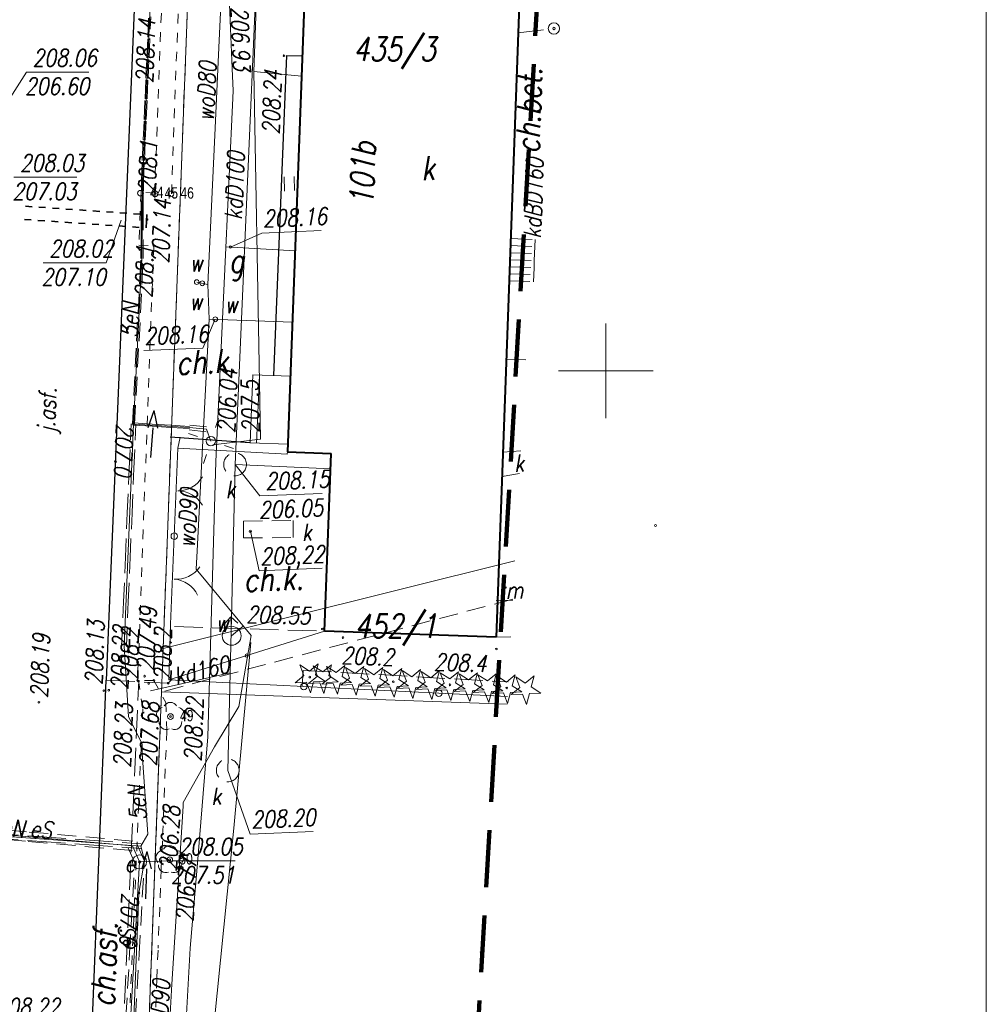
# Model space of a CAD drawing. Extents: x 6591072 to 6591270, y 5674713 to 5675005.
# Tile 17 of 37: x 6591219 to 6591270, y 5674817 to 5674869. Entities that reach past the tile are written whole.
import ezdxf
from ezdxf.enums import TextEntityAlignment as Align

# ---------------------------------------------------------------- set-up
doc = ezdxf.new("R2010")
doc.units = 0
doc.header["$PDMODE"] = 33
doc.header["$PDSIZE"] = 0.3
for name, pattern in [('1', [0]), ('2', [1.5, 1, -0.5]), ('BGT', [0]), ('BPB', [1.5, 1, -0.5]), ('BUD', [0]), ('KOC', [2, 1.5, -0.5]), ('KOJ', [0]), ('KOR', [1, 0.5, -0.5]), ('KOU', [1.5, 1, -0.5]), ('SCH', [0]), ('UBE', [1.5, 1, -0.5]), ('UOK', [1.5, 1, -0.5]), ('UPE', [0]), ('UPG', [0]), ('UPK', [0]), ('UPT', [0]), ('UPW', [0]), ('UXE', [1.5, 1, -0.5])]:
    doc.linetypes.add(name, pattern=pattern)
doc.layers.get('0').update_dxf_attribs({"color": 250, "linetype": 'CONTINUOUS', "lineweight": 100})
for name, color, linetype, lineweight, plot in [('arkusz wydruk', 4, 'CONTINUOUS', 9, False), ('PP$$O', 209, 'CONTINUOUS', 13, False), ('PPINO', 4, 'CONTINUOUS', 13, False), ('PPINP', 4, 'CONTINUOUS', 13, False), ('PPUZO', 230, 'CONTINUOUS', 13, False), ('PPUZP', 230, 'CONTINUOUS', 13, False), ('PPZAO', 51, 'CONTINUOUS', 13, False), ('PPZAP', 51, 'CONTINUOUS', 13, False)]:
    doc.layers.add(name, color=color, linetype=linetype, lineweight=lineweight, plot=plot)
for name, color, linetype, lineweight in [('Dzialki', 7, '1', 18), ('EADTD_T_0_a', 250, 'CONTINUOUS', 18), ('EBTPO_L_12', 250, '1', 18), ('EBTPO_L_13', 250, '1', 18), ('EBUOO_T_1', 250, 'CONTINUOUS', 25), ('EBUPP_L_1', 250, 'BUD', 40), ('EUZPU_L_3', 142, 'CONTINUOUS', 18), ('Kontury', 90, '1', 18), ('Numery_dzialek', 7, 'CONTINUOUS', 18), ('SDROK_T_0', 7, 'CONTINUOUS', 18), ('SDROK_T_1', 7, 'CONTINUOUS', 18), ('SDRPK_L_2', 7, 'KOC', 18), ('SDRPK_L_3', 7, 'KOJ', 25), ('SDRPK_L_5', 7, 'KOC', 18), ('SDRPT_L_5', 7, '1', 35), ('SZOPO_L_0', 7, 'BGT', 18), ('SZOPO_L_1', 7, '2', 18), ('SZOPO_T_0', 7, 'CONTINUOUS', 18), ('SZWPW_T_1', 7, 'CONTINUOUS', 25), ('SZZPZ_T_0', 7, 'CONTINUOUS', 18), ('UEEOA_T_11', 1, 'CONTINUOUS', 18), ('UEEOA_T_4', 1, 'CONTINUOUS', 18), ('UEEOA_T_9', 1, 'CONTINUOUS', 18), ('UEEOC_T_0', 1, 'CONTINUOUS', 18), ('UEEOO_T_0', 1, 'CONTINUOUS', 18), ('UEEOO_T_1', 1, 'CONTINUOUS', 18), ('UEEPB_L_0', 1, 'UBE', 18), ('UEEPB_L_1', 1, 'UBE', 18), ('UEEPON_L_0', 1, 'UPE', 18), ('UEEPON_L_1', 1, 'UPE', 18), ('UEEPOS_L_0', 1, 'UPE', 18), ('UGGOA_T_25', 2, 'CONTINUOUS', 18), ('UGGOC_T_0', 2, 'CONTINUOUS', 18), ('UGGOC_T_7', 2, 'CONTINUOUS', 18), ('UGGOC_T_8', 2, 'CONTINUOUS', 18), ('UGGPOL_L_1', 2, 'UPG', 18), ('UGGPON_L_1', 2, 'UPG', 18), ('UKKOA_T_13', 36, 'CONTINUOUS', 18), ('UKKOA_T_25', 36, 'CONTINUOUS', 18), ('UKKOA_T_3', 36, 'CONTINUOUS', 18), ('UKKOC_T_0', 36, 'CONTINUOUS', 18), ('UKKOC_T_3', 36, 'CONTINUOUS', 18), ('UKKOC_T_4', 36, 'CONTINUOUS', 18), ('UKKOC_T_5', 36, 'CONTINUOUS', 18), ('UKKOC_T_8', 36, 'CONTINUOUS', 18), ('UKKOO_T_0', 36, 'CONTINUOUS', 18), ('UKKOO_T_2', 36, 'CONTINUOUS', 18), ('UKKPA_L_1', 36, 'UOK', 18), ('UKKPA_L_14', 36, 'UOK', 18), ('UKKPOD_L_0', 36, 'UPK', 18), ('UKKPOD_L_1', 36, 'UPK', 18), ('UKKPOM_L_1', 36, 'UPG', 18), ('UKKPOP_L_0', 36, 'UPG', 18), ('UTTOO_T_2', 30, 'CONTINUOUS', 18), ('UTTPOM_L_0', 30, 'UPT', 18), ('UWWOA_T_12', 5, 'CONTINUOUS', 18), ('UWWOA_T_2', 5, 'CONTINUOUS', 18), ('UWWOA_T_3', 5, 'CONTINUOUS', 18), ('UWWOA_T_7', 5, 'CONTINUOUS', 18), ('UWWOC_T_0', 5, 'CONTINUOUS', 18), ('UWWOC_T_3', 5, 'CONTINUOUS', 18), ('UWWOO_T_0', 5, 'CONTINUOUS', 18), ('UWWPL_L_1', 5, 'UPW', 18), ('UWWPM_L_1', 5, 'UPW', 18), ('UWWPM_L_2', 5, 'UPW', 18), ('UWWPM_L_6', 5, 'UPW', 18), ('WUKOS_T_1', 7, 'CONTINUOUS', 18), ('WWRPP_T_0', 13, 'CONTINUOUS', 18), ('ZAKRES', 250, '2', 100)]:
    doc.layers.add(name, color=color, linetype=linetype, lineweight=lineweight)
doc.layers.add('OBOP', color=7, linetype='CONTINUOUS', lineweight=13, true_color=0x0a0909)
doc.layers.add('PARSI', color=7, linetype='CONTINUOUS', lineweight=20, true_color=0x0a0909)
doc.styles.add('K1_ACAD', font='romans.shx', dxfattribs={"width": 0.8, "oblique": 12})
doc.styles.add('OPIS_PIK', font='txt', dxfattribs={"width": 0.8, "height": 1.2})
doc.styles.get("Standard").update_dxf_attribs({"font": 'Simplex.SHX', "width": 0.75})

# ---------------------------------------------------------------- blocks, each defined once
blk = doc.blocks.new('other_KCI')
at = {"linetype": 'Continuous'}
for p, q in [((0, 0), (1.585, 0)), ((1.585, 0.25), (2.5, 0)), ((1.585, -0.25), (2.5, 0))]:
    blk.add_line(p, q, dxfattribs=at)
blk = doc.blocks.new('other_WSU')
at = {"linetype": 'Continuous'}
blk.add_circle((0, 0), 0.045, dxfattribs=at)
blk = doc.blocks.new('other_WSP')
at = {"linetype": 'Continuous'}
blk.add_circle((0, 0), 0.045, dxfattribs=at)
blk = doc.blocks.new('other_LAT')
at = {"linetype": 'Continuous'}
for p, q in [((0, 0.75), (0, 1.25)), ((-1.25, 0), (-0.75, 0)), ((0.75, 0), (1.25, 0)), ((0, -0.75), (0, -1.25))]:
    blk.add_line(p, q, dxfattribs=at)
blk = doc.blocks.new('other_SLS')
at = {"linetype": 'Continuous'}
blk.add_circle((0, 0), 0.25, dxfattribs=at)
blk = doc.blocks.new('other_UKE')
at = {"linetype": 'Continuous'}
blk.add_circle((0, 0), 0.375, dxfattribs=at)
blk = doc.blocks.new('other_UGE')
at = {"linetype": 'Continuous'}
blk.add_circle((0, 0), 0.0625, dxfattribs=at)
blk = doc.blocks.new('other_UGG')
at = {"linetype": 'Continuous'}
blk.add_circle((0, 0), 0.0625, dxfattribs=at)
blk = doc.blocks.new('other_UGK')
at = {"linetype": 'Continuous'}
blk.add_circle((0, 0), 0.0625, dxfattribs=at)
blk = doc.blocks.new('ARM')
at = {"linetype": 'Continuous'}
blk.add_circle((0, 0), 0.125, dxfattribs=at)
blk = doc.blocks.new('other_HYP')
at = {"linetype": 'Continuous'}
for p, q in [((0, 1), (-0.35355, 0.64645)), ((0, 1), (0.35355, 0.64645)), ((0, 0.5), (0, 1))]:
    blk.add_line(p, q, dxfattribs=at)
blk.add_circle((0, 0), 0.5, dxfattribs=at)
blk = doc.blocks.new('other_BGB')
at = {"linetype": 'Continuous'}
for centre, start, end in [((-1.5, 0), 359.9995, 60), ((1.5, 0), 120, 180.0005)]:
    blk.add_arc(centre, 1.5, start, end, dxfattribs=at)
blk = doc.blocks.new('TRA1')
at = {"linetype": 'Continuous'}
for p, q in [((-0.2625, -0.375), (-0.2625, 0.375)), ((0.2625, -0.375), (0.2625, 0.375))]:
    blk.add_line(p, q, dxfattribs=at)
blk = doc.blocks.new('other_DIG')
at = {"linetype": 'Continuous'}
for p, q in [((-0.3012, 0.09375), (-0.4937, 0.6621)), ((-0.4937, 0.6621), (-0.0039, 0.31545)), ((-0.0039, 0.31545), (0.4771, 0.67415)), ((0.4771, 0.67415), (0.2988, 0.1012)), ((-0.78225, -0.26495), (-0.3012, 0.09375)), ((0.2988, 0.1012), (0.7886, -0.24545)), ((-0.18225, -0.2575), (-0.78225, -0.26495)), ((0.01025, -0.82585), (-0.18225, -0.2575)), ((0.1886, -0.2529), (0.01025, -0.82585)), ((0.7886, -0.24545), (0.1886, -0.2529))]:
    blk.add_line(p, q, dxfattribs=at)
blk.add_circle((0, 0), 0.045, dxfattribs=at)
blk = doc.blocks.new('other_DIN')
at = {"linetype": 'Continuous'}
for p, q in [((-0.3012, 0.09375), (-0.4937, 0.6621)), ((-0.4937, 0.6621), (-0.0039, 0.31545)), ((-0.0039, 0.31545), (0.4771, 0.67415)), ((0.4771, 0.67415), (0.2988, 0.1012)), ((-0.78225, -0.26495), (-0.3012, 0.09375)), ((0.2988, 0.1012), (0.7886, -0.24545)), ((-0.18225, -0.2575), (-0.78225, -0.26495)), ((0.01025, -0.82585), (-0.18225, -0.2575)), ((0.1886, -0.2529), (0.01025, -0.82585)), ((0.7886, -0.24545), (0.1886, -0.2529))]:
    blk.add_line(p, q, dxfattribs=at)
blk = doc.blocks.new('other_WLZ')
at = {"linetype": 'Continuous'}
blk.add_circle((0, 0), 0.3, dxfattribs=at)
blk = doc.blocks.new('mzsk01')
at = {"layer": 'PARSI'}
for p, q in [((0, -5), (0, 5)), ((5, 0), (-5, 0))]:
    blk.add_line(p, q, dxfattribs=at)
blk = doc.blocks.new('PIK_IN')
at = {"layer": 'PPINP'}
blk.add_point((0, 0), dxfattribs=at)
at = {"layer": 'PP$$O', "color": 0, "oblique": 15, "width": 0.8, "flags": 1}
blk.add_attdef('KOD', (1, -1.3), '', height=0.5, dxfattribs=at)
at = {"layer": 'PPINO', "color": 0, "style": 'OPIS_PIK', "width": 0.8}
blk.add_attdef('NR_PKT', (1, -0.5), '', height=1.2, dxfattribs=at)
blk = doc.blocks.new('PIK_UZ')
at = {"layer": 'PPUZP'}
blk.add_point((0, 0), dxfattribs=at)
at = {"layer": 'PP$$O', "oblique": 15, "width": 0.8, "flags": 1}
blk.add_attdef('KOD', (1, -1.3), '', height=0.5, dxfattribs=at)
at = {"layer": 'PPUZO', "color": 0, "style": 'OPIS_PIK', "width": 0.8}
blk.add_attdef('NR_PKT', (1, -0.5), '', height=1.2, dxfattribs=at)
blk = doc.blocks.new('PIK_ZA')
at = {"layer": 'PPZAP'}
blk.add_point((0, 0), dxfattribs=at)
at = {"layer": 'PP$$O', "oblique": 15, "width": 0.8, "flags": 1}
blk.add_attdef('KOD', (1, -1.3), '', height=0.5, dxfattribs=at)
at = {"layer": 'PPZAO', "color": 0, "style": 'OPIS_PIK', "width": 0.8}
blk.add_attdef('NR_PKT', (1, -0.5), '', height=1.2, dxfattribs=at)
blk = doc.blocks.new('DLI')
at = {"layer": 'OBOP', "color": 0, "linetype": 'ByBlock', "lineweight": -2}
blk.add_circle((0, 0), 0.09, dxfattribs=at)
for centre, start, end in [((0, 0.75), 30.1471, 149.8529), ((-0.71, 0.23), 102.1471, 221.8529), ((0.71, 0.23), 318.1471, 77.8529), ((-0.44, -0.61), 174.1471, 293.8529), ((0.44, -0.61), 246.1471, 5.8529)]:
    blk.add_arc(centre, 0.75, start, end, dxfattribs=at)

msp = doc.modelspace()

# ---------------------------------------------------------------- linework, layer by layer
at = {"layer": 'arkusz wydruk', "linetype": 'Continuous', "lineweight": 20}
msp.add_lwpolyline([(6591072.161, 5675004.873), (6591270.094, 5675004.873), (6591270.094, 5674712.796), (6591072.161, 5674712.796)], close=True, dxfattribs=at)
at = {"layer": 'Dzialki'}
for p, q in [((6591228.89, 5674894.8), (6591226.64, 5674835.34)), ((6591245.202, 5674839.978), (6591226.64, 5674835.34)), ((6591226.64, 5674835.34), (6591226.55, 5674833.05)), ((6591226.55, 5674833.05), (6591222.262, 5674720.167)), ((6591226.55, 5674833.05), (6591223.447, 5674751.354)), ((6591244.792, 5674832.412), (6591226.55, 5674833.05))]:
    msp.add_line(p, q, dxfattribs=at)
at = {"layer": 'EBTPO_L_12', "linetype": 'SCH'}
for p, q in [((6591231.366, 5674849.789), (6591231.226, 5674846.2)), ((6591233.356, 5674849.712), (6591231.366, 5674849.789)), ((6591231.717, 5674849.776), (6591231.568, 5674846.187)), ((6591233.223, 5674846.122), (6591231.226, 5674846.2))]:
    msp.add_line(p, q, dxfattribs=at)
at = {"layer": 'EBTPO_L_13', "linetype": 'SCH'}
for p, q in [((6591246.12, 5674856.935), (6591244.981, 5674856.976)), ((6591246.257, 5674856.557), (6591246.27, 5674856.929)), ((6591246.1, 5674856.562), (6591244.967, 5674856.604)), ((6591246.245, 5674856.185), (6591246.257, 5674856.557)), ((6591246.06, 5674855.82), (6591244.94, 5674855.861)), ((6591246.08, 5674856.191), (6591244.954, 5674856.232)), ((6591246.22, 5674855.442), (6591246.232, 5674855.814)), ((6591246.232, 5674855.814), (6591246.245, 5674856.185)), ((6591246.04, 5674855.449), (6591244.927, 5674855.489)), ((6591246.207, 5674855.071), (6591246.22, 5674855.442)), ((6591246, 5674854.708), (6591244.9, 5674854.749)), ((6591246.02, 5674855.078), (6591244.913, 5674855.118)), ((6591246.195, 5674854.701), (6591246.207, 5674855.071)), ((6591245.776, 5674850.575), (6591244.75, 5674850.612))]:
    msp.add_line(p, q, dxfattribs=at)
at = {"layer": 'EBUPP_L_1', "linetype": 'BUD'}
for p, q in [((6591246.028, 5674885.9), (6591244.218, 5674835.937)), ((6591234.231, 5674873.395), (6591233.208, 5674845.716)), ((6591233.208, 5674845.716), (6591235.502, 5674845.631)), ((6591235.156, 5674836.259), (6591235.502, 5674845.631)), ((6591244.218, 5674835.937), (6591235.156, 5674836.259))]:
    msp.add_line(p, q, dxfattribs=at)
at = {"layer": 'EUZPU_L_3', "linetype": 'KOR'}
for p, q in [((6591226.185, 5674859.373), (6591227.04, 5674882.129)), ((6591227.079, 5674859.338), (6591227.904, 5674882.108)), ((6591225.47, 5674859.43), (6591225.35, 5674856.63)), ((6591226.22, 5674859.38), (6591225.47, 5674859.43)), ((6591226.14, 5674856.61), (6591225.29, 5674833.66)), ((6591225.35, 5674856.63), (6591226.14, 5674856.61)), ((6591226.15, 5674833.66), (6591225.29, 5674833.66)), ((6591225.338, 5674833.676), (6591225.56, 5674832.133)), ((6591226.15, 5674833.66), (6591226.783, 5674832.493)), ((6591226.783, 5674832.493), (6591226.828, 5674830.984)), ((6591225.56, 5674832.133), (6591224.659, 5674811.124)), ((6591226.828, 5674830.984), (6591226.602, 5674825.317)), ((6591226.537, 5674823.684), (6591226.601, 5674825.317)), ((6591226.536, 5674823.684), (6591226.37, 5674819.522)), ((6591226.306, 5674817.915), (6591226.37, 5674819.522)), ((6591226.306, 5674817.915), (6591226.147, 5674813.948))]:
    msp.add_line(p, q, dxfattribs=at)
at = {"layer": 'Kontury', "linetype": 'KOU'}
for p, q in [((6591228.89, 5674894.8), (6591226.55, 5674833.05)), ((6591245.092, 5674837.943), (6591226.55, 5674833.05)), ((6591226.55, 5674833.05), (6591226.45, 5674830.4)), ((6591226.45, 5674830.4), (6591223.451, 5674751.354))]:
    msp.add_line(p, q, dxfattribs=at)
at = {"layer": 'Kontury'}
msp.add_line((6591226.45, 5674830.4), (6591222.267, 5674720.167), dxfattribs=at)
at = {"layer": 'SDRPK_L_2', "linetype": 'KOC'}
for q in [(6591233.98, 5674833.337), (6591244.855, 5674833.578)]:
    msp.add_line((6591234.022, 5674834.189), q, dxfattribs=at)
at = {"layer": 'SDRPK_L_3', "linetype": 'KOJ'}
for p, q in [((6591225.104, 5674869.049), (6591223.636, 5674833.67)), ((6591232.475, 5674849.746), (6591233.173, 5674866.635)), ((6591233.173, 5674866.635), (6591233.975, 5674866.615)), ((6591226.999, 5674846.517), (6591231.216, 5674846.213)), ((6591222.762, 5674812.186), (6591223.636, 5674833.67))]:
    msp.add_line(p, q, dxfattribs=at)
at = {"layer": 'SDRPK_L_5', "linetype": 'KOC'}
for p, q in [((6591227.53, 5674846.499), (6591227.414, 5674845.924)), ((6591227.229, 5674836.497), (6591235.156, 5674836.259)), ((6591223.636, 5674833.663), (6591226.904, 5674833.511)), ((6591224.147, 5674806.618), (6591225.356, 5674833.646)), ((6591226.904, 5674833.511), (6591227.115, 5674833.73))]:
    msp.add_line(p, q, dxfattribs=at)
at = {"layer": 'SDRPT_L_5', "linetype": '1'}
for p, q in [((6591219.363, 5674858.686), (6591219.72, 5674858.661)), ((6591220.076, 5674858.637), (6591220.433, 5674858.612)), ((6591220.79, 5674858.588), (6591221.146, 5674858.563)), ((6591221.503, 5674858.538), (6591221.859, 5674858.514)), ((6591222.216, 5674858.489), (6591222.573, 5674858.465)), ((6591222.929, 5674858.44), (6591223.286, 5674858.415)), ((6591223.643, 5674858.391), (6591223.999, 5674858.366)), ((6591219.315, 5674857.989), (6591219.671, 5674857.964)), ((6591220.028, 5674857.94), (6591220.385, 5674857.915)), ((6591220.741, 5674857.89), (6591221.098, 5674857.866)), ((6591221.455, 5674857.841), (6591221.811, 5674857.816)), ((6591224.356, 5674858.342), (6591224.713, 5674858.317)), ((6591225.069, 5674858.292), (6591225.426, 5674858.268)), ((6591225.783, 5674858.243), (6591225.734, 5674857.546)), ((6591222.168, 5674857.792), (6591222.525, 5674857.767)), ((6591222.881, 5674857.743), (6591223.238, 5674857.718)), ((6591223.595, 5674857.693), (6591223.951, 5674857.669)), ((6591224.308, 5674857.644), (6591224.665, 5674857.62)), ((6591225.021, 5674857.595), (6591225.378, 5674857.57))]:
    msp.add_line(p, q, dxfattribs=at)
at = {"layer": 'SZOPO_L_0', "linetype": 'BGT'}
for p, q in [((6591227.224, 5674841.272), (6591227.414, 5674845.924)), ((6591227.414, 5674845.924), (6591233.184, 5674845.595)), ((6591233.184, 5674845.595), (6591233.208, 5674845.716)), ((6591227.033, 5674836.619), (6591227.224, 5674841.272)), ((6591226.936, 5674833.682), (6591227.033, 5674836.619)), ((6591234.064, 5674833.333), (6591226.936, 5674833.682)), ((6591241.193, 5674832.985), (6591234.064, 5674833.333)), ((6591244.814, 5674832.807), (6591241.193, 5674832.985))]:
    msp.add_line(p, q, dxfattribs=at)
for centre in [(6591227.224, 5674841.272), (6591234.064, 5674833.333), (6591241.193, 5674832.985)]:
    msp.add_circle(centre, 0.17, dxfattribs=at)
at = {"layer": 'SZOPO_L_1', "linetype": 'BGT'}
for p, q in [((6591235.156, 5674836.259), (6591231.046, 5674834.97)), ((6591244.984, 5674835.952), (6591244.218, 5674835.937)), ((6591231.046, 5674834.97), (6591226.936, 5674833.682))]:
    msp.add_line(p, q, dxfattribs=at)
msp.add_circle((6591231.046, 5674834.97), 0.085, dxfattribs=at)
at = {"layer": 'UEEOC_T_0', "linetype": 'Continuous'}
for p, q in [((6591225.39, 5674824.08), (6591227.122, 5674824.14)), ((6591227.122, 5674824.14), (6591230.444, 5674824.14))]:
    msp.add_line(p, q, dxfattribs=at)
at = {"layer": 'UEEPB_L_0', "linetype": 'UBE'}
for p, q in [((6591225.825, 5674867.607), (6591225.874, 5674868.692)), ((6591225.9, 5674866.537), (6591225.984, 5674868.688)), ((6591225.776, 5674866.522), (6591225.825, 5674867.607)), ((6591225.728, 5674865.437), (6591225.776, 5674866.522)), ((6591225.838, 5674865.433), (6591225.886, 5674866.518)), ((6591225.679, 5674864.352), (6591225.728, 5674865.437)), ((6591225.789, 5674864.348), (6591225.838, 5674865.433)), ((6591225.631, 5674863.267), (6591225.679, 5674864.352)), ((6591225.741, 5674863.263), (6591225.789, 5674864.348)), ((6591225.582, 5674862.182), (6591225.631, 5674863.267)), ((6591225.692, 5674862.178), (6591225.741, 5674863.263)), ((6591225.534, 5674861.097), (6591225.582, 5674862.182)), ((6591225.644, 5674861.093), (6591225.692, 5674862.178)), ((6591225.485, 5674860.012), (6591225.534, 5674861.097)), ((6591225.595, 5674860.008), (6591225.644, 5674861.093)), ((6591225.48, 5674858.99), (6591225.485, 5674860.01)), ((6591225.59, 5674858.99), (6591225.595, 5674860.01)), ((6591225.475, 5674857.97), (6591225.48, 5674858.99)), ((6591225.585, 5674857.97), (6591225.59, 5674858.99)), ((6591225.47, 5674856.95), (6591225.475, 5674857.97)), ((6591225.575, 5674855.93), (6591225.582, 5674857.975)), ((6591225.465, 5674855.93), (6591225.47, 5674856.95)), ((6591225.373, 5674851.558), (6591225.575, 5674855.93)), ((6591225.409, 5674854.84), (6591225.465, 5674855.933)), ((6591225.237, 5674851.566), (6591225.407, 5674854.839)), ((6591224.845, 5674844.849), (6591224.945, 5674847.195)), ((6591225.095, 5674844.839), (6591225.195, 5674847.185)), ((6591228.044, 5674847.134), (6591228.934, 5674847.034)), ((6591228.016, 5674846.886), (6591228.906, 5674846.786)), ((6591224.745, 5674842.503), (6591224.845, 5674844.849)), ((6591224.995, 5674842.493), (6591225.095, 5674844.839)), ((6591224.645, 5674840.157), (6591224.745, 5674842.503)), ((6591224.895, 5674840.147), (6591224.995, 5674842.493)), ((6591224.545, 5674837.811), (6591224.645, 5674840.157)), ((6591224.795, 5674837.801), (6591224.895, 5674840.147)), ((6591224.445, 5674835.465), (6591224.545, 5674837.811)), ((6591224.695, 5674835.455), (6591224.795, 5674837.801)), ((6591220.481, 5674825.142), (6591217.991, 5674825.32)), ((6591220.499, 5674825.391), (6591218.009, 5674825.57)), ((6591222.971, 5674824.964), (6591220.481, 5674825.142)), ((6591222.989, 5674825.213), (6591220.499, 5674825.391)), ((6591225.479, 5674825.035), (6591222.989, 5674825.213)), ((6591225.461, 5674824.785), (6591222.971, 5674824.964))]:
    msp.add_line(p, q, dxfattribs=at)
at = {"layer": 'UEEPB_L_0', "linetype": 'UXE'}
for p, q in [((6591225.015, 5674847.193), (6591225.238, 5674851.561)), ((6591225.13, 5674847.189), (6591225.35, 5674851.541)), ((6591226.053, 5674847.075), (6591225.067, 5674847.135)), ((6591226.06, 5674847.185), (6591225.073, 5674847.245)), ((6591227.04, 5674847.015), (6591226.053, 5674847.075)), ((6591227.047, 5674847.125), (6591226.06, 5674847.185)), ((6591228.027, 5674846.955), (6591227.04, 5674847.015)), ((6591228.033, 5674847.065), (6591227.047, 5674847.125))]:
    msp.add_line(p, q, dxfattribs=at)
at = {"layer": 'UEEPB_L_1', "linetype": 'UBE'}
for p, q in [((6591219.417, 5674825.669), (6591213.792, 5674826.159)), ((6591219.373, 5674825.171), (6591213.748, 5674825.661)), ((6591225.042, 5674825.179), (6591219.417, 5674825.669)), ((6591224.998, 5674824.681), (6591219.373, 5674825.171)), ((6591225.161, 5674823.98), (6591224.791, 5674824.83)), ((6591225.619, 5674824.18), (6591225.249, 5674825.03)), ((6591224.865, 5674819.249), (6591225.14, 5674824.094)), ((6591225.365, 5674819.221), (6591225.64, 5674824.066)), ((6591224.59, 5674814.404), (6591224.865, 5674819.249)), ((6591225.09, 5674814.376), (6591225.365, 5674819.221))]:
    msp.add_line(p, q, dxfattribs=at)
at = {"layer": 'UEEPON_L_0', "linetype": 'UPE'}
for p, q in [((6591225.54, 5674860.01), (6591226.22, 5674875.2)), ((6591225.52, 5674855.93), (6591225.54, 5674860.01)), ((6591225.07, 5674847.19), (6591225.52, 5674855.93)), ((6591225.07, 5674847.19), (6591224.57, 5674835.46)), ((6591225.07, 5674847.19), (6591228.03, 5674847.01)), ((6591228.03, 5674847.01), (6591228.92, 5674846.91)), ((6591228.92, 5674846.91), (6591229.16, 5674846.29)), ((6591224.8, 5674831.74), (6591224.57, 5674835.46)), ((6591225.53, 5674830.31), (6591224.8, 5674831.74)), ((6591225.53, 5674830.31), (6591225.53, 5674829.81)), ((6591225.53, 5674829.81), (6591225.83, 5674825.54)), ((6591225.46, 5674824.91), (6591210.53, 5674825.98)), ((6591225.83, 5674825.54), (6591225.46, 5674824.91)), ((6591225.46, 5674824.91), (6591225.66, 5674824.15)), ((6591225.66, 5674824.15), (6591225.35, 5674822.43)), ((6591225.35, 5674822.43), (6591225.01, 5674813.81))]:
    msp.add_line(p, q, dxfattribs=at)
at = {"layer": 'UEEPON_L_1', "linetype": 'UPE'}
for p, q in [((6591231.591, 5674870.324), (6591231.416, 5674865.794)), ((6591231.416, 5674865.8), (6591233.937, 5674865.548)), ((6591231.416, 5674865.8), (6591231.715, 5674849.403)), ((6591231.715, 5674849.403), (6591231.769, 5674846.387)), ((6591229.26, 5674846.093), (6591231.769, 5674846.387))]:
    msp.add_line(p, q, dxfattribs=at)
at = {"layer": 'UEEPOS_L_0', "linetype": 'UPE'}
for p, q in [((6591213.77, 5674825.91), (6591225.02, 5674824.93)), ((6591225.02, 5674824.93), (6591225.39, 5674824.08)), ((6591225.39, 5674824.08), (6591224.84, 5674814.39))]:
    msp.add_line(p, q, dxfattribs=at)
at = {"layer": 'UGGOC_T_7', "linetype": 'Continuous'}
for p, q in [((6591231.847, 5674857.27), (6591234.971, 5674857.4)), ((6591230.191, 5674856.532), (6591231.847, 5674857.27))]:
    msp.add_line(p, q, dxfattribs=at)
at = {"layer": 'UGGPOL_L_1', "linetype": 'UPG'}
msp.add_line((6591229.954, 5674856.545), (6591233.601, 5674856.334), dxfattribs=at)
at = {"layer": 'UGGPON_L_1', "linetype": 'UPG'}
for p, q in [((6591230.147, 5674869.328), (6591230.288, 5674865.953)), ((6591230.288, 5674865.953), (6591230.338, 5674864.774)), ((6591230.338, 5674864.774), (6591229.426, 5674845.207)), ((6591229.004, 5674830.676), (6591229.426, 5674845.207)), ((6591228.823, 5674828.556), (6591229.004, 5674830.676)), ((6591228.426, 5674823.795), (6591228.823, 5674828.556)), ((6591228.07, 5674819.526), (6591228.426, 5674823.795)), ((6591228.07, 5674819.526), (6591227.453, 5674809.047))]:
    msp.add_line(p, q, dxfattribs=at)
at = {"layer": 'UKKOC_T_3', "linetype": 'Continuous'}
for p, q in [((6591230.433, 5674845.059), (6591231.737, 5674843.394)), ((6591231.737, 5674843.394), (6591235.024, 5674843.531)), ((6591230.049, 5674828.908), (6591231.238, 5674825.546)), ((6591231.238, 5674825.546), (6591234.557, 5674825.685))]:
    msp.add_line(p, q, dxfattribs=at)
at = {"layer": 'UKKOC_T_4', "linetype": 'Continuous'}
for p, q in [((6591218.43, 5674864.216), (6591219.424, 5674865.767)), ((6591219.424, 5674865.767), (6591222.714, 5674865.767))]:
    msp.add_line(p, q, dxfattribs=at)
at = {"layer": 'UKKOC_T_5', "linetype": 'Continuous'}
for p, q in [((6591218.759, 5674860.218), (6591222.081, 5674860.218)), ((6591224.426, 5674857.948), (6591223.62, 5674855.697)), ((6591220.297, 5674855.697), (6591223.62, 5674855.697))]:
    msp.add_line(p, q, dxfattribs=at)
at = {"layer": 'UKKOC_T_8', "linetype": 'Continuous'}
for p, q in [((6591231.242, 5674841.53), (6591231.712, 5674839.435)), ((6591231.712, 5674839.435), (6591235.032, 5674839.574))]:
    msp.add_line(p, q, dxfattribs=at)
at = {"layer": 'UKKPA_L_1', "linetype": 'UOK'}
for centre in [(6591230.433, 5674845.059), (6591230.049, 5674828.908)]:
    msp.add_circle(centre, 0.6, dxfattribs=at)
at = {"layer": 'UKKPA_L_14', "linetype": 'UOK'}
for p, q in [((6591230.876, 5674842.067), (6591233.497, 5674842.097)), ((6591230.876, 5674842.067), (6591230.886, 5674841.175)), ((6591233.497, 5674842.097), (6591233.508, 5674841.204)), ((6591230.886, 5674841.175), (6591233.508, 5674841.204))]:
    msp.add_line(p, q, dxfattribs=at)
at = {"layer": 'UKKPOD_L_0', "linetype": 'UPK'}
msp.add_line((6591225.969, 5674833.111), (6591230.172, 5674834.064), dxfattribs=at)
at = {"layer": 'UKKPOD_L_1', "linetype": 'UPK'}
for p, q in [((6591244.572, 5674845.702), (6591245.516, 5674845.771)), ((6591230.434, 5674845.059), (6591235.482, 5674844.829)), ((6591245.451, 5674844.577), (6591244.526, 5674844.415))]:
    msp.add_line(p, q, dxfattribs=at)
at = {"layer": 'UKKPOM_L_1', "linetype": 'UPK'}
for p, q in [((6591230.433, 5674845.059), (6591231.567, 5674871.031)), ((6591230.049, 5674828.908), (6591230.433, 5674845.059))]:
    msp.add_line(p, q, dxfattribs=at)
at = {"layer": 'UKKPOP_L_0', "linetype": 'UPK'}
msp.add_line((6591245.374, 5674867.838), (6591246.72, 5674868), dxfattribs=at)
at = {"layer": 'UTTPOM_L_0', "linetype": 'UPT'}
msp.add_line((6591244.22, 5674837.88), (6591245.089, 5674837.897), dxfattribs=at)
at = {"layer": 'UWWOC_T_3', "linetype": 'Continuous'}
for p in [(6591229.39, 5674852.717), (6591225.616, 5674851.066)]:
    msp.add_line(p, (6591228.74, 5674851.197), dxfattribs=at)
at = {"layer": 'UWWPL_L_1', "linetype": 'UPW'}
for p, q in [((6591228.995, 5674854.548), (6591228.408, 5674854.684)), ((6591233.461, 5674852.56), (6591229.061, 5674852.729))]:
    msp.add_line(p, q, dxfattribs=at)
at = {"layer": 'UWWPM_L_1', "linetype": 'UPW'}
for p, q in [((6591229.548, 5674866.31), (6591229.836, 5674872.44)), ((6591229.401, 5674863.193), (6591229.548, 5674866.31)), ((6591228.995, 5674854.548), (6591229.401, 5674863.193)), ((6591228.995, 5674854.548), (6591229.401, 5674863.193)), ((6591229.061, 5674852.729), (6591228.995, 5674854.548)), ((6591228.744, 5674846.659), (6591229.061, 5674852.729)), ((6591228.424, 5674840.492), (6591228.744, 5674846.659)), ((6591228.373, 5674839.538), (6591228.424, 5674840.492)), ((6591231.28, 5674836.026), (6591228.373, 5674839.538)), ((6591230.638, 5674832.286), (6591231.28, 5674836.026)), ((6591229.347, 5674830.149), (6591230.638, 5674832.286)), ((6591227.698, 5674827.208), (6591229.347, 5674830.149)), ((6591227.698, 5674827.208), (6591229.347, 5674830.149)), ((6591227.686, 5674827.014), (6591227.698, 5674827.208)), ((6591227.686, 5674827.014), (6591227.698, 5674827.208)), ((6591227.479, 5674823.691), (6591227.686, 5674827.014)), ((6591227.1, 5674817.625), (6591227.479, 5674823.691)), ((6591226.913, 5674814.593), (6591227.1, 5674817.625))]:
    msp.add_line(p, q, dxfattribs=at)
at = {"layer": 'UWWPM_L_2', "linetype": 'UPW'}
msp.add_line((6591230.252, 5674836.013), (6591230.868, 5674836.524), dxfattribs=at)
at = {"layer": 'UWWPM_L_6', "linetype": 'UPW'}
for p, q in [((6591230.371, 5674825.862), (6591231.265, 5674835.657)), ((6591229.014, 5674812.546), (6591230.371, 5674825.862))]:
    msp.add_line(p, q, dxfattribs=at)
at = {"layer": 'ZAKRES', "linetype": 'BPB', "ltscale": 3}
msp.add_lwpolyline([(6591165.185, 5674987.457), (6591158.691, 5674859.807), (6591109.553, 5674863.045), (6591110.755, 5674725.53), (6591237.72, 5674719.424), (6591252.958, 5674983.187)], close=True, dxfattribs=at)

# ---------------------------------------------------------------- block references
at = {"layer": 'OBOP', "color": 7, "lineweight": 18, "xscale": 0.5, "yscale": 0.5, "zscale": 0.5}
for p in [(6591227.023, 5674831.748, 208.056), (6591226.987, 5674824.19, 208.173)]:
    msp.add_blockref('DLI', p, dxfattribs=at)
at = {"layer": 'PARSI', "color": 253, "xscale": 0.5, "yscale": 0.5, "zscale": 0.5}
msp.add_blockref('mzsk01', (6591250, 5674850), dxfattribs=at)
at = {"layer": 'PPINP', "linetype": 'ByBlock', "xscale": 0.5, "yscale": 0.5, "zscale": 0.5}
msp.add_blockref('PIK_IN', (6591225.441, 5674859.373, 208.123), dxfattribs=at).add_auto_attribs({'NR_PKT': '44'})
at = {"layer": 'PPUZP', "xscale": 0.5, "yscale": 0.5, "zscale": 0.5}
for p, values in [((6591226.211, 5674859.34, 208.098), {'NR_PKT': '45'}), ((6591227.046, 5674859.335, 208.146), {'NR_PKT': '46'})]:
    msp.add_blockref('PIK_UZ', p, dxfattribs=at).add_auto_attribs(values)
at = {"layer": 'PPZAP', "xscale": 0.5, "yscale": 0.5, "zscale": 0.5}
for p, values in [((6591227.023, 5674831.748, 208.056), {'NR_PKT': '49'}), ((6591226.987, 5674824.19, 208.173), {'NR_PKT': '50'})]:
    msp.add_blockref('PIK_ZA', p, dxfattribs=at).add_auto_attribs(values)
at = {"layer": 'SZOPO_T_0'}
for p, rotation in [((6591227.409, 5674843.657), 269.8719109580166), ((6591227.219, 5674839.004), 265.5572394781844)]:
    msp.add_blockref('other_BGB', p, dxfattribs=dict(at, rotation=rotation))
at = {"layer": 'SZOPO_T_0', "color": 253}
for p, rotation in [((6591227.409, 5674843.657), 269.8719109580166), ((6591227.219, 5674839.004), 265.5572394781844)]:
    msp.add_blockref('other_BGB', p, dxfattribs=dict(at, rotation=rotation))
at = {"layer": 'SZWPW_T_1'}
for p, rotation in [((6591225.987, 5674845.416), 85.88005653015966), ((6591225.728, 5674822.132), 88.41673414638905)]:
    msp.add_blockref('other_KCI', p, dxfattribs=dict(at, rotation=rotation))
at = {"layer": 'SZWPW_T_1', "color": 253}
for p, rotation in [((6591225.987, 5674845.416), 85.88005653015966), ((6591225.728, 5674822.132), 88.41673414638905)]:
    msp.add_blockref('other_KCI', p, dxfattribs=dict(at, rotation=rotation))
at = {"layer": 'SZZPZ_T_0'}
for name, p, rotation in [('TRA1', (6591233.298, 5674859.873), 2.397905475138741), ('other_DIG', (6591234.377, 5674833.834), 2.398124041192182), ('other_DIN', (6591235.083, 5674833.795), 2.398151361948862), ('other_DIN', (6591235.788, 5674833.756), 2.398178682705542), ('other_DIN', (6591236.787, 5674833.7), 2.398206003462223), ('other_DIN', (6591237.785, 5674833.645), 2.398233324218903), ('other_DIG', (6591238.784, 5674833.59), 2.398260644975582), ('other_DIN', (6591239.782, 5674833.535), 2.398287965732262), ('other_DIN', (6591240.781, 5674833.48), 2.398315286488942), ('other_DIG', (6591241.78, 5674833.424), 2.398342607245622), ('other_DIN', (6591242.778, 5674833.369), 2.398369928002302), ('other_DIN', (6591243.777, 5674833.314), 2.398397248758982), ('other_DIG', (6591244.775, 5674833.259), 2.398451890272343)]:
    msp.add_blockref(name, p, dxfattribs=dict(at, rotation=rotation))
at = {"layer": 'SZZPZ_T_0', "color": 253}
for name, p, rotation in [('TRA1', (6591233.298, 5674859.873), 2.397905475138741), ('other_DIG', (6591234.377, 5674833.834), 2.398124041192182), ('other_DIN', (6591235.083, 5674833.795), 2.398151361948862), ('other_DIN', (6591235.788, 5674833.756), 2.398178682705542), ('other_DIN', (6591236.787, 5674833.7), 2.398206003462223), ('other_DIN', (6591237.785, 5674833.645), 2.398233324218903), ('other_DIG', (6591238.784, 5674833.59), 2.398260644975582), ('other_DIN', (6591239.782, 5674833.535), 2.398287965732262), ('other_DIN', (6591240.781, 5674833.48), 2.398315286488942), ('other_DIG', (6591241.78, 5674833.424), 2.398342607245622), ('other_DIN', (6591242.778, 5674833.369), 2.398369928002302), ('other_DIN', (6591243.777, 5674833.314), 2.398397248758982), ('other_DIG', (6591244.775, 5674833.259), 2.398451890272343), ('other_DIN', (6591245.774, 5674833.204), 2.398479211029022)]:
    msp.add_blockref(name, p, dxfattribs=dict(at, rotation=rotation))
at = {"layer": 'UEEOA_T_11'}
msp.add_blockref('other_UKE', (6591225.39, 5674824.08), dxfattribs=at)
at = {"layer": 'UEEOA_T_11', "color": 253}
msp.add_blockref('other_UKE', (6591225.39, 5674824.08), dxfattribs=at)
at = {"layer": 'UEEOA_T_9', "rotation": 341.4899995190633}
msp.add_blockref('other_LAT', (6591229.16, 5674846.29), dxfattribs=at)
at = {"layer": 'UEEOA_T_9', "color": 253, "rotation": 341.4899995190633}
msp.add_blockref('other_LAT', (6591229.16, 5674846.29), dxfattribs=at)
at = {"layer": 'UEEOA_T_9'}
msp.add_blockref('other_SLS', (6591229.16, 5674846.29), dxfattribs=at)
at = {"layer": 'UEEOA_T_9', "color": 253}
msp.add_blockref('other_SLS', (6591229.16, 5674846.29), dxfattribs=at)
at = {"layer": 'UEEOC_T_0'}
for p in [(6591225.07, 5674847.19), (6591225.39, 5674824.08), (6591225.35, 5674822.43)]:
    msp.add_blockref('other_UGE', p, dxfattribs=at)
at = {"layer": 'UEEOC_T_0', "color": 253}
for p in [(6591225.07, 5674847.19), (6591225.39, 5674824.08), (6591225.35, 5674822.43)]:
    msp.add_blockref('other_UGE', p, dxfattribs=at)
at = {"layer": 'UGGOC_T_8', "rotation": 2.397823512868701}
msp.add_blockref('other_UGG', (6591230.191, 5674856.532), dxfattribs=at)
at = {"layer": 'UGGOC_T_8', "color": 253, "rotation": 2.397823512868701}
msp.add_blockref('other_UGG', (6591230.191, 5674856.532), dxfattribs=at)
at = {"layer": 'UKKOA_T_13', "color": 253, "rotation": 2.398397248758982}
msp.add_blockref('other_WLZ', (6591247.266, 5674868.066), dxfattribs=at)
at = {"layer": 'UKKOC_T_4', "color": 253, "rotation": 2.398397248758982}
msp.add_blockref('other_UGK', (6591247.266, 5674868.066), dxfattribs=at)
at = {"layer": 'UKKOC_T_8', "rotation": 2.397960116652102}
msp.add_blockref('other_UGK', (6591231.242, 5674841.53), dxfattribs=at)
at = {"layer": 'UKKOC_T_8', "color": 253, "rotation": 2.397960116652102}
msp.add_blockref('other_UGK', (6591231.242, 5674841.53), dxfattribs=at)
at = {"layer": 'UWWOA_T_12'}
for p, rotation in [((6591228.408, 5674854.684), 2.397768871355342), ((6591228.702, 5674854.616), 2.397768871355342), ((6591229.39, 5674852.717), 2.397823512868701)]:
    msp.add_blockref('ARM', p, dxfattribs=dict(at, rotation=rotation))
at = {"layer": 'UWWOA_T_12', "color": 253}
for p, rotation in [((6591228.408, 5674854.684), 2.397768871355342), ((6591228.702, 5674854.616), 2.397768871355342), ((6591229.39, 5674852.717), 2.397823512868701)]:
    msp.add_blockref('ARM', p, dxfattribs=dict(at, rotation=rotation))
at = {"layer": 'UWWOA_T_7', "rotation": 2.397987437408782}
msp.add_blockref('other_HYP', (6591230.252, 5674836.013), dxfattribs=at)
at = {"layer": 'UWWOA_T_7', "color": 253, "rotation": 2.397987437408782}
msp.add_blockref('other_HYP', (6591230.252, 5674836.013), dxfattribs=at)
at = {"layer": 'WUKOS_T_1'}
for p, rotation in [((6591233.014, 5674866.629), 2.397850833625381), ((6591225.789, 5674857.99), 2.397659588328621), ((6591225.789, 5674857.99), 2.397659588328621), ((6591235.037, 5674836.374), 2.398124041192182), ((6591225.658, 5674833.883), 2.397823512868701), ((6591225.334, 5674833.622), 2.397823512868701), ((6591225.873, 5674833.497), 2.397823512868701), ((6591226.904, 5674833.511), 2.397850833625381), ((6591223.509, 5674833.117), 2.397768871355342), ((6591223.767, 5674833.14), 2.397768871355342), ((6591220.079, 5674832.504), 2.397659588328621)]:
    msp.add_blockref('other_WSU', p, dxfattribs=dict(at, rotation=rotation))
at = {"layer": 'WUKOS_T_1', "color": 253}
for p, rotation in [((6591233.014, 5674866.629), 2.397850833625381), ((6591225.789, 5674857.99), 2.397659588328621), ((6591225.789, 5674857.99), 2.397659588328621), ((6591235.037, 5674836.374), 2.398124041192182), ((6591225.658, 5674833.883), 2.397823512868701), ((6591225.334, 5674833.622), 2.397823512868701), ((6591225.873, 5674833.497), 2.397823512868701), ((6591226.904, 5674833.511), 2.397850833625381), ((6591223.509, 5674833.117), 2.397768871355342), ((6591223.767, 5674833.14), 2.397768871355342), ((6591220.079, 5674832.504), 2.397659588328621)]:
    msp.add_blockref('other_WSU', p, dxfattribs=dict(at, rotation=rotation))
at = {"layer": 'WWRPP_T_0'}
for p in [(6591226.22, 5674859.38), (6591226.14, 5674856.61), (6591225.29, 5674833.66), (6591226.15, 5674833.66)]:
    msp.add_blockref('other_WSP', p, dxfattribs=at)
at = {"layer": 'WWRPP_T_0', "color": 253}
for p in [(6591226.22, 5674859.38), (6591226.14, 5674856.61), (6591225.29, 5674833.66), (6591226.15, 5674833.66)]:
    msp.add_blockref('other_WSP', p, dxfattribs=at)
for p, rotation in [((6591252.63, 5674841.835), 2.398588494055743), ((6591236.131, 5674835.919), 2.398151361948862), ((6591244.234, 5674835.317), 2.398397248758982), ((6591243.424, 5674819.308), 2.398561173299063)]:
    msp.add_blockref('other_WSP', p, dxfattribs=dict(at, rotation=rotation))
at = {"layer": 'WWRPP_T_0'}
for p, rotation in [((6591236.131, 5674835.919), 2.398151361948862), ((6591244.234, 5674835.317), 2.398397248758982), ((6591243.424, 5674819.308), 2.398561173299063)]:
    msp.add_blockref('other_WSP', p, dxfattribs=dict(at, rotation=rotation))

# ---------------------------------------------------------------- texts
at = {"layer": 'EADTD_T_0_a', "style": 'K1_ACAD', "oblique": 12, "width": 0.8}
msp.add_text('101b', height=1.25, rotation=87.9136, dxfattribs=at).set_placement((6591237.731, 5674858.687))
at = {"layer": 'EBUOO_T_1', "style": 'K1_ACAD', "oblique": 12, "width": 0.8}
msp.add_text('k', height=1.25, rotation=2.3982, dxfattribs=at).set_placement((6591240.612, 5674860.693), align=Align.MIDDLE)
at = {"layer": 'Numery_dzialek', "style": 'K1_ACAD', "oblique": 12, "width": 0.8}
for s, p in [('435/3', (6591236.666, 5674867.602)), ('452/1', (6591236.735, 5674837.162))]:
    msp.add_text(s, height=1.25, dxfattribs=at).set_placement(p, align=Align.TOP_LEFT)
at = {"layer": 'SDROK_T_0', "style": 'K1_ACAD', "oblique": 12, "width": 0.8}
msp.add_text('j.asf.', height=0.9, rotation=87.7387, dxfattribs=at).set_placement((6591220.91, 5674846.707))
at = {"layer": 'SDROK_T_1', "style": 'K1_ACAD', "oblique": 12, "width": 0.8}
for s, rotation, p in [('ch.bet.', 88.3465, (6591246.499, 5674861.455)), ('ch.k.', 2.3978, (6591227.346, 5674849.793)), ('ch.k.', 2.398, (6591230.903, 5674838.332)), ('ch.asf.', 87.9831, (6591224.062, 5674816.405))]:
    msp.add_text(s, height=1.25, rotation=rotation, dxfattribs=at).set_placement(p)
at = {"layer": 'UEEOA_T_4', "style": 'K1_ACAD', "oblique": 12, "width": 0.8}
msp.add_text('e', height=0.9, dxfattribs=at).set_placement((6591225.167, 5674823.553), align=Align.RIGHT)
at = {"layer": 'UEEOC_T_0', "style": 'K1_ACAD', "oblique": 12, "width": 0.8}
msp.add_text('207.5', height=0.9, rotation=91.0422, dxfattribs=at).set_placement((6591231.709, 5674846.727))
for s, rotation, p in [('207.0', 267.54, (6591225.07, 5674847.19)), ('207.6', 267.74, (6591225.35, 5674822.43))]:
    msp.add_text(s, height=0.9, rotation=rotation, dxfattribs=at).set_placement(p, align=Align.TOP_LEFT)
for s, p in [('208.05', (6591227.443, 5674825.34)), ('207.51', (6591227.041, 5674823.84))]:
    msp.add_text(s, height=0.9, dxfattribs=at).set_placement(p, align=Align.TOP_LEFT)
at = {"layer": 'UEEOO_T_0', "style": 'K1_ACAD', "oblique": 12, "width": 0.8}
for s, rotation, p in [('3eN', 87.04, (6591225.3, 5674851.73)), ('5eN', 87.04, (6591225.3, 5674851.73)), ('5eN', 94.02, (6591225.78, 5674826.3)), ('7eN', 355.88, (6591217.435, 5674825.505))]:
    msp.add_text(s, height=0.9, rotation=rotation, dxfattribs=at).set_placement(p)
at = {"layer": 'UEEOO_T_1', "style": 'K1_ACAD', "oblique": 12, "width": 0.8}
for rotation, p in [(355.46, (6591219.58, 5674825.39)), (86.75, (6591225.12, 5674819.36))]:
    msp.add_text('eS', height=0.9, rotation=rotation, dxfattribs=at).set_placement(p)
at = {"layer": 'UGGOA_T_25', "style": 'K1_ACAD', "oblique": 12, "width": 0.8}
msp.add_text('g', height=1.25, rotation=2.3978, dxfattribs=at).set_placement((6591230.122, 5674855.174))
at = {"layer": 'UGGOC_T_0', "style": 'K1_ACAD', "oblique": 12, "width": 0.8}
for s, rotation, p in [('206.93', 272.3996, (6591230.206, 5674869.201)), ('206.77', 86.9779, (6591228.215, 5674820.903))]:
    msp.add_text(s, height=0.9, rotation=rotation, dxfattribs=at).set_placement(p)
at = {"layer": 'UGGOC_T_7', "style": 'K1_ACAD', "oblique": 12, "width": 0.8}
msp.add_text('208.16', height=0.9, rotation=2.3979, dxfattribs=at).set_placement((6591231.915, 5674857.573))
at = {"layer": 'UKKOA_T_25', "style": 'K1_ACAD', "oblique": 12, "width": 0.8}
msp.add_text('k', height=0.9, rotation=2.3981, dxfattribs=at).set_placement((6591234.499, 5674841.04), align=Align.RIGHT)
at = {"layer": 'UKKOA_T_3', "style": 'K1_ACAD', "oblique": 12, "width": 0.8}
for rotation, p in [(2.3984, (6591245.706, 5674844.687)), (2.3979, (6591230.468, 5674843.302)), (2.398, (6591229.721, 5674827.103))]:
    msp.add_text('k', height=0.9, rotation=rotation, dxfattribs=at).set_placement(p, align=Align.RIGHT)
at = {"layer": 'UKKOC_T_0', "style": 'K1_ACAD', "oblique": 12, "width": 0.8}
msp.add_text('206.04', height=0.9, rotation=87.5005, dxfattribs=at).set_placement((6591230.412, 5674846.698))
at = {"layer": 'UKKOC_T_3', "style": 'K1_ACAD', "oblique": 12, "width": 0.8}
for s, p in [('208.15', (6591232.009, 5674844.606)), ('206.05', (6591231.67, 5674843.091))]:
    msp.add_text(s, height=0.9, rotation=2.398, dxfattribs=at).set_placement(p, align=Align.TOP_LEFT)
msp.add_text('208.20', height=0.9, rotation=2.3981, dxfattribs=at).set_placement((6591231.306, 5674825.849))
at = {"layer": 'UKKOC_T_4', "style": 'K1_ACAD', "oblique": 12, "width": 0.8}
for s, p in [('208.06', (6591219.746, 5674866.967)), ('206.60', (6591219.344, 5674865.467)), ('208.22', (6591217.793, 5674816.882))]:
    msp.add_text(s, height=0.9, dxfattribs=at).set_placement(p, align=Align.TOP_LEFT)
at = {"layer": 'UKKOC_T_5', "style": 'K1_ACAD', "oblique": 12, "width": 0.8}
for s, p in [('208.03', (6591219.08, 5674861.418)), ('207.03', (6591218.678, 5674859.918)), ('208.02', (6591220.619, 5674856.897)), ('207.10', (6591220.217, 5674855.397))]:
    msp.add_text(s, height=0.9, dxfattribs=at).set_placement(p, align=Align.TOP_LEFT)
at = {"layer": 'UKKOC_T_8', "style": 'K1_ACAD', "oblique": 12, "width": 0.8}
msp.add_text('208,22', height=0.9, rotation=2.398, dxfattribs=at).set_placement((6591231.78, 5674839.738))
at = {"layer": 'UKKOO_T_0', "style": 'K1_ACAD', "oblique": 12, "width": 0.8}
for s, rotation, p in [('kdD100', 87.4994, (6591230.785, 5674857.95)), ('kdBD160', 88.0412, (6591246.568, 5674856.963))]:
    msp.add_text(s, height=0.9, rotation=rotation, dxfattribs=at).set_placement(p)
at = {"layer": 'UKKOO_T_2', "style": 'K1_ACAD', "oblique": 12, "width": 0.8}
msp.add_text('kd160', height=0.9, rotation=12.8848, dxfattribs=at).set_placement((6591227.329, 5674833.435))
at = {"layer": 'UTTOO_T_2', "style": 'K1_ACAD', "oblique": 12, "width": 0.8}
msp.add_text('tm', height=0.9, rotation=1.1509, dxfattribs=at).set_placement((6591244.362, 5674837.957))
at = {"layer": 'UWWOA_T_2', "style": 'K1_ACAD', "oblique": 12, "width": 0.8}
msp.add_text('w', height=0.9, rotation=2.398, dxfattribs=at).set_placement((6591230.106, 5674836.239), align=Align.RIGHT)
at = {"layer": 'UWWOA_T_3', "style": 'K1_ACAD', "oblique": 12, "width": 0.8}
for rotation, p in [(2.3977, (6591228.062, 5674855.229)), (2.3978, (6591228.049, 5674853.192)), (2.3978, (6591229.912, 5674853.039))]:
    msp.add_text('w', height=0.9, rotation=rotation, dxfattribs=at).set_placement(p)
at = {"layer": 'UWWOC_T_0', "style": 'K1_ACAD', "oblique": 12, "width": 0.8}
msp.add_text('206.28', height=0.9, rotation=86.4361, dxfattribs=at).set_placement((6591227.33, 5674823.628))
at = {"layer": 'UWWOC_T_3', "style": 'K1_ACAD', "oblique": 12, "width": 0.8}
msp.add_text('208.16', height=0.9, rotation=2.3978, dxfattribs=at).set_placement((6591229.011, 5674852.409), align=Align.TOP_RIGHT)
at = {"layer": 'UWWOO_T_0', "style": 'K1_ACAD', "oblique": 12, "width": 0.8}
for s, rotation, p in [('woD80', 87.3065, (6591229.301, 5674863.152)), ('woD90', 87.0131, (6591228.3, 5674840.636)), ('woD90', 86.4555, (6591226.809, 5674814.701))]:
    msp.add_text(s, height=0.9, rotation=rotation, dxfattribs=at).set_placement(p)
at = {"layer": 'WUKOS_T_1', "style": 'K1_ACAD', "oblique": 12, "width": 0.8}
for s, rotation, p in [('208.14', 87.6769, (6591226.091, 5674865.168)), ('208.24', 87.8435, (6591232.76, 5674862.464)), ('207.14', 87.9008, (6591226.931, 5674855.649)), ('208.55', 358.6415, (6591231.016, 5674836.694)), ('207.49', 87.3667, (6591226.145, 5674834.13)), ('208.13', 87.6775, (6591223.408, 5674833.409)), ('208.22', 87.9839, (6591224.774, 5674833.148)), ('208.19', 87.6775, (6591220.526, 5674832.71)), ('208.23', 87.9839, (6591224.911, 5674829.037)), ('207.68', 87.5437, (6591226.287, 5674829.111)), ('208.22', 88.0046, (6591228.642, 5674829.357))]:
    msp.add_text(s, height=0.9, rotation=rotation, dxfattribs=at).set_placement(p)
at = {"layer": 'WWRPP_T_0', "style": 'K1_ACAD', "oblique": 12, "width": 0.8}
for s, rotation, p in [('208.1', 87.546, (6591226.22, 5674859.38)), ('208.2', 88.8381, (6591225.29, 5674833.66)), ('208.2', 357.7907, (6591236.031, 5674834.534)), ('208.4', 358.1232, (6591240.922, 5674834.188))]:
    msp.add_text(s, height=0.9, rotation=rotation, dxfattribs=at).set_placement(p)
msp.add_text('208.1', height=0.9, rotation=88.1429, dxfattribs=at).set_placement((6591226.14, 5674856.61), align=Align.RIGHT)
msp.add_text('208.2', height=0.9, rotation=89.4745, dxfattribs=at).set_placement((6591226.15, 5674833.66), align=Align.TOP_LEFT)

doc.saveas('drawing.dxf')
